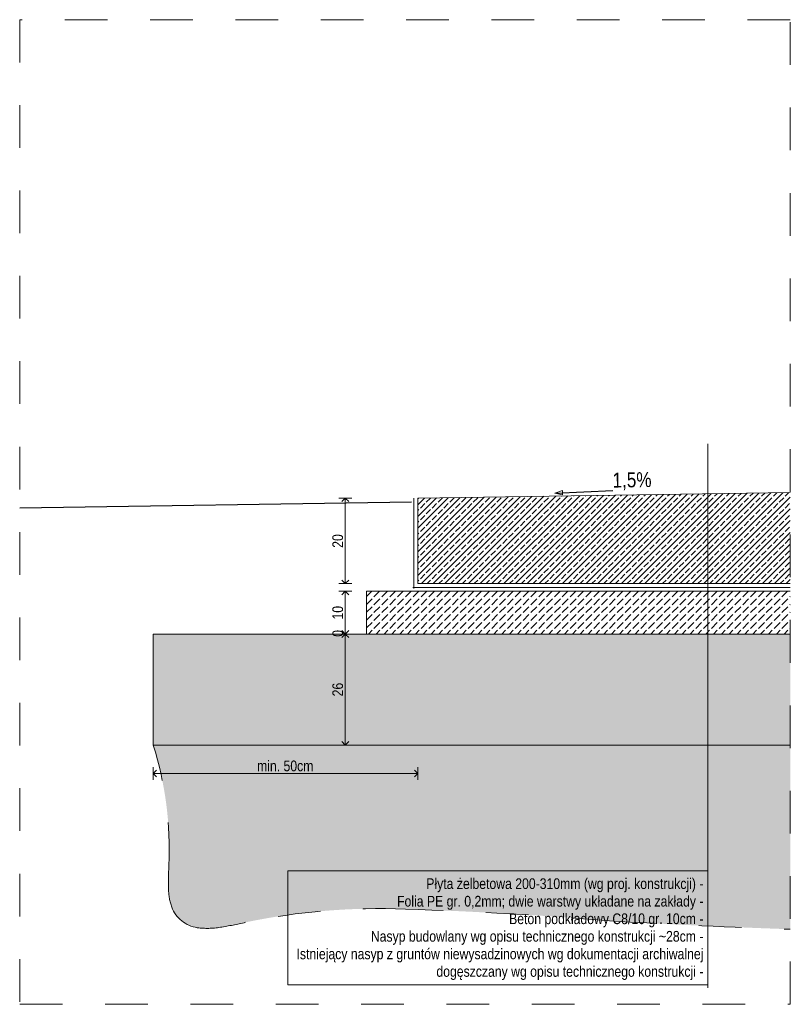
# Model space of a CAD drawing. Header units: metres. Extents: x -27 to 4743, y -5 to 11.
# Tile 5 of 5: x 4741.22 to 4743.02, y -4.55 to -2.25. Entities that reach past the tile are written whole.
import ezdxf

# ---------------------------------------------------------------- set-up
doc = ezdxf.new("R2010")
doc.units = ezdxf.units.M
doc.header["$MEASUREMENT"] = 0
doc.linetypes.add('Przerywana', pattern=[0.36, 0.18, -0.18])
for name, color, linetype, lineweight in [('01', 7, 'Continuous', 13), ('728-L Rysunki 2D1', 7, 'Continuous', 13), ('728-L Rysunki 2D21', 37, 'Continuous', 5), ('728-L Rysunki 2D3', 152, 'Continuous', 30), ('728-L Rysunki 2D85', 1, 'Continuous', 25), ('728-L Rysunki 2D94', 9, 'Continuous', 13)]:
    doc.layers.add(name, color=color, linetype=linetype, lineweight=lineweight)
doc.layers.add('728-L Rysunki 2D', color=7, linetype='Continuous')
doc.styles.add('STYL_AUTOMATYCZNY_2', font='ARIALN.TTF')
doc.linetypes.add('Izolacja przeciwwilgociowa', pattern='A,0,[1,88_A.D.01 Przekrój A1; Detale; przekroje konstrukcyjne1.Shx,S=0.000396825,R=0,X=0,Y=0],-0.05,0', length=0.05)
doc.linetypes.add('Krawędź trawnika', pattern='A,0,[2,88_A.D.01 Przekrój A1; Detale; przekroje konstrukcyjne1.Shx,S=0.017857,R=0,X=0,Y=0.393311],-2.25,0', length=2.25)
doc.dimstyles.new('STYL_AUTOMATYCZNY__6', dxfattribs={"dimtxt": 0.025, "dimasz": 0.0152, "dimexe": 0.18, "dimexo": 0.0625, "dimgap": 0, "dimtad": 1, "dimtih": 1, "dimtoh": 1, "dimdec": 0, "dimlfac": 100, "dimzin": 0, "dimdsep": 46, "dimtxsty": 'STYL_AUTOMATYCZNY_2', "dimblk": 'ARROWHEAD_8', "dimblk1": 'ARROWHEAD_8', "dimblk2": 'ARROWHEAD_8', "dimcen": 0.09, "dimse1": 1, "dimse2": 1, "dimclrd": 7, "dimclre": 7, "dimclrt": 1, "dimadec": 1, "dimazin": 0, "dimtfac": 1, "dimtdec": 4, "dimtmove": 0, "dimatfit": 3, "dimfxl": 1, "dimtolj": 1, "dimtzin": 0, "dimarcsym": 0})
doc.dimstyles.new('STYL_AUTOMATYCZNY__7', dxfattribs={"dimtxt": 0.025, "dimasz": 0.0152, "dimexe": 0.18, "dimexo": 0.0625, "dimgap": 0, "dimtad": 1, "dimdec": 0, "dimlfac": 100, "dimzin": 0, "dimdsep": 46, "dimtxsty": 'STYL_AUTOMATYCZNY_2', "dimblk": 'ARROWHEAD_8', "dimblk1": 'ARROWHEAD_8', "dimblk2": 'ARROWHEAD_8', "dimcen": 0.09, "dimse1": 1, "dimse2": 1, "dimclrd": 7, "dimclre": 7, "dimclrt": 1, "dimadec": 1, "dimazin": 0, "dimtfac": 1, "dimtdec": 4, "dimtmove": 0, "dimatfit": 3, "dimfxl": 1, "dimtolj": 1, "dimtzin": 0, "dimarcsym": 0})
doc.dimstyles.new('STYL_AUTOMATYCZNY__9', dxfattribs={"dimtxt": 0.18, "dimasz": 0.01824, "dimexe": 0.18, "dimexo": 0.0625, "dimgap": 0, "dimtad": 0, "dimtih": 1, "dimtoh": 1, "dimdec": 4, "dimzin": 0, "dimdsep": 46, "dimcen": 0.09, "dimadec": 0, "dimazin": 0, "dimtfac": 1, "dimtdec": 4, "dimtmove": 0, "dimatfit": 3, "dimldrblk": 'ARROWHEAD_4', "dimfxl": 1, "dimtolj": 1, "dimtzin": 0, "dimarcsym": 0})

# ---------------------------------------------------------------- blocks, each defined once
blk = doc.blocks.new('*D33', base_point=(4742.1212, -3.5058))
at = {"layer": '728-L Rysunki 2D1', "color": 7, "linetype": 'Continuous', "lineweight": 13}
for p, q in [((4741.9963, -3.3686), (4741.9663, -3.3686)), ((4741.9813, -3.3686), (4741.9733, -3.3766)), ((4741.9813, -3.5686), (4741.9813, -3.3686)), ((4741.9813, -3.3686), (4741.9893, -3.3766)), ((4741.9963, -3.5686), (4741.9663, -3.5686)), ((4741.9813, -3.5686), (4741.9733, -3.5606)), ((4741.9813, -3.5686), (4741.9893, -3.5606))]:
    blk.add_line(p, q, dxfattribs=at)
at = {"layer": '728-L Rysunki 2D85', "color": 1, "lineweight": 25, "insert": (4741.9763, -3.4847), "char_height": 0.025, "attachment_point": 7, "rotation": 90, "style": 'STYL_AUTOMATYCZNY_2'}
blk.add_mtext('\\A1;{\\pql;\\fArial Narrow|b0|i0|c238|p0;\\W1.000000;20}', dxfattribs=at)
blk = doc.blocks.new('ARROWHEAD_8')
at = {"color": 0, "linetype": 'Continuous', "lineweight": 0}
blk.add_line((0, 0), (-1, 0), dxfattribs=at)
at = {"color": 0, "linetype": 'Continuous', "lineweight": 0, "flags": 128}
blk.add_lwpolyline([(-0.525, 0.525), (0, 0), (-0.525, -0.525)], dxfattribs=at)
blk = doc.blocks.new('*D34', base_point=(4742.1212, -3.5058))
at = {"layer": '728-L Rysunki 2D1', "color": 7, "linetype": 'Continuous', "lineweight": 13}
for p, q in [((4741.9963, -3.6866), (4741.9663, -3.6866)), ((4741.9813, -3.6866), (4741.9733, -3.6946)), ((4741.9813, -3.9466), (4741.9813, -3.6866)), ((4741.9813, -3.6866), (4741.9893, -3.6946)), ((4741.9813, -3.9466), (4741.9733, -3.9386)), ((4741.9813, -3.9466), (4741.9893, -3.9386)), ((4741.9963, -3.9466), (4741.9663, -3.9466))]:
    blk.add_line(p, q, dxfattribs=at)
at = {"layer": '728-L Rysunki 2D85', "color": 1, "lineweight": 25, "insert": (4741.9763, -3.8327), "char_height": 0.025, "attachment_point": 7, "rotation": 90, "style": 'STYL_AUTOMATYCZNY_2'}
blk.add_mtext('\\A1;{\\pql;\\fArial Narrow|b0|i0|c238|p0;\\W1.000000;26}', dxfattribs=at)
blk = doc.blocks.new('*D36', base_point=(4742.1212, -3.5058))
at = {"layer": '728-L Rysunki 2D1', "color": 7, "linetype": 'Continuous', "lineweight": 13}
for p, q in [((4741.9963, -3.5866), (4741.9663, -3.5866)), ((4741.9813, -3.5866), (4741.9733, -3.5946)), ((4741.9813, -3.6866), (4741.9813, -3.5866)), ((4741.9813, -3.5866), (4741.9893, -3.5946)), ((4741.9963, -3.6866), (4741.9663, -3.6866)), ((4741.9813, -3.6866), (4741.9733, -3.6786)), ((4741.9813, -3.6866), (4741.9733, -3.6946)), ((4741.9813, -3.6866), (4741.9893, -3.6786)), ((4741.9813, -3.9466), (4741.9813, -3.6866)), ((4741.9813, -3.6866), (4741.9893, -3.6946))]:
    blk.add_line(p, q, dxfattribs=at)
at = {"layer": '728-L Rysunki 2D85', "color": 1, "lineweight": 25, "insert": (4741.9763, -3.6527), "char_height": 0.025, "attachment_point": 7, "rotation": 90, "style": 'STYL_AUTOMATYCZNY_2'}
blk.add_mtext('\\A1;{\\pql;\\fArial Narrow|b0|i0|c238|p0;\\W1.000000;10}', dxfattribs=at)
blk = doc.blocks.new('*D37', base_point=(4742.1212, -3.5058))
at = {"layer": '728-L Rysunki 2D1', "color": 7, "linetype": 'Continuous', "lineweight": 13}
for p, q in [((4741.5312, -4.0283), (4741.5312, -3.9983)), ((4741.5312, -4.0133), (4741.5392, -4.0053)), ((4742.1512, -4.0133), (4742.1432, -4.0053)), ((4742.1512, -4.0283), (4742.1512, -3.9983)), ((4741.5312, -4.0133), (4742.1512, -4.0133)), ((4741.5312, -4.0133), (4741.5392, -4.0213)), ((4742.1512, -4.0133), (4742.1432, -4.0213))]:
    blk.add_line(p, q, dxfattribs=at)
at = {"layer": '728-L Rysunki 2D85', "color": 1, "lineweight": 25, "insert": (4741.7745, -4.0083), "char_height": 0.025, "attachment_point": 7, "style": 'STYL_AUTOMATYCZNY_2'}
blk.add_mtext('\\A1;{\\pql;\\fArial Narrow|b0|i0|c238|p0;\\W1.000000;min. 50cm}', dxfattribs=at)
blk = doc.blocks.new('ARROWHEAD_4')
at = {"color": 0, "linetype": 'Continuous', "lineweight": 0}
blk.add_line((0, 0), (-1, 0), dxfattribs=at)
at = {"color": 0, "linetype": 'Continuous', "lineweight": 0, "flags": 128}
blk.add_lwpolyline([(-1, 0.2679), (0, 0), (-1, -0.2679)], close=True, dxfattribs=at)

msp = doc.modelspace()

# ---------------------------------------------------------------- hatches: boundary and pattern name
at = {"layer": '728-L Rysunki 2D21', "linetype": 'Continuous', "lineweight": 5}
h = msp.add_hatch(dxfattribs=at)
h.set_pattern_fill('Beton_zbrojony_0004', color=37, style=0, pattern_type=2)
h.set_pattern_definition([(45, (4749.65125, -3.412368), (-0.01378858, 0.01378858), []), (45, (4749.644355, -3.405474), (-0.01378858, 0.01378858), [0.014625, -0.004875])])
h.paths.add_polyline_path([(4742.1512, -3.5686), (4743.024, -3.5686), (4743.024, -3.3555), (4742.1512, -3.3686)])
h = msp.add_hatch(dxfattribs=at)
h.set_pattern_fill('Beton_0004', color=37, style=0, pattern_type=2)
h.set_pattern_definition([(45, (4742.213977, -3.636645), (-0.0183848, 0.0183848), [0.0195, -0.0065]), (45, (4742.213977, -3.61826), (-0.0183848, 0.0183848), [0.0195, -0.0065])])
h.paths.add_polyline_path([(4742.0312, -3.5866), (4742.0312, -3.6866), (4743.024, -3.6866), (4743.024, -3.5866)])
h = msp.add_hatch(dxfattribs=at)
h.set_pattern_fill('Kamień_łamany___duża_ska_D7', color=37, style=0, pattern_type=2)
h.set_pattern_definition([(45, (4741.713977, -3.736645), (-0.0233345, 0.0233345), []), (90, (4741.690643, -3.71331), (-0.01485, 0), [0, -0.0099, 0, -0.01485]), (155, (4741.713977, -3.689976), (0.00627588, 0.01345867), [0, -0.00726, 0, -0.01254])])
h.paths.add_polyline_path([(4741.5312, -3.6866), (4741.5312, -3.9466), (4743.024, -3.9466), (4743.024, -3.6866)])
h = msp.add_hatch(dxfattribs=at)
h.set_pattern_fill('Piasek_0004', color=37, style=0, pattern_type=2)
h.set_pattern_definition([(45, (4741.713977, -3.961565), (-0.01113693, 0.01113693), [0, -0.0105, 0, -0.01575]), (110, (4741.748977, -3.961565), (0.01480016, 0.00538682), [0, -0.0077, 0, -0.0133])])
h.paths.add_polyline_path([(4743.024, -3.9466), (4741.5312, -3.9466, -0.087638), (4741.568, -4.2283, 0.017502), (4741.5672, -4.2846, 0.079922), (4741.5746, -4.3262, 0.269176), (4741.6345, -4.3745, 0.075282), (4741.6886, -4.3734, 0.019971), (4741.7477, -4.3618, -0.061059), (4742.1227, -4.3309, -0.012624), (4742.6102, -4.359, 0.00596), (4743.024, -4.378)])

# ---------------------------------------------------------------- linework, layer by layer
at = {"layer": '01', "color": 7, "linetype": 'Przerywana', "lineweight": 13, "ltscale": 0.133333}
msp.add_lwpolyline([(4741.2184, -4.5538), (4743.024, -4.5538), (4743.024, -2.2479), (4741.2184, -2.2479)], close=True, dxfattribs=at)
at = {"layer": '728-L Rysunki 2D1', "color": 7, "linetype": 'Continuous', "lineweight": 13}
for points in [[(4743.024, -3.3555), (4742.1512, -3.3686), (4742.1512, -3.5686), (4743.024, -3.5686)], [(4743.024, -3.6866), (4742.0312, -3.6866), (4742.0312, -3.5866), (4743.024, -3.5866)], [(4743.024, -3.9466), (4741.5312, -3.9466), (4741.5312, -3.6866), (4743.024, -3.6866)]]:
    msp.add_lwpolyline(points, dxfattribs=at)
at = {"layer": '728-L Rysunki 2D1', "color": 7, "linetype": 'Przerywana', "lineweight": 13, "ltscale": 0.133333}
msp.add_lwpolyline([(4743.024, -4.378, -0.00596), (4742.6102, -4.359, 0.012624), (4742.1227, -4.3309, 0.061059), (4741.7477, -4.3618, -0.019971), (4741.6886, -4.3734, -0.075282), (4741.6345, -4.3745, -0.269176), (4741.5746, -4.3262, -0.079922), (4741.5672, -4.2846, -0.017502), (4741.568, -4.2283, 0.087638), (4741.5312, -3.9466), (4743.024, -3.9466)], format="xyb", dxfattribs=at)
at = {"layer": '728-L Rysunki 2D21', "color": 37, "linetype": 'Continuous', "lineweight": 5}
msp.add_line((4742.8304, -4.5153), (4742.8304, -3.2411), dxfattribs=at)
at = {"layer": '728-L Rysunki 2D21', "color": 37, "linetype": 'Izolacja przeciwwilgociowa', "lineweight": 5}
for p, q in [((4742.1422, -3.3686), (4742.1422, -3.5801)), ((4742.1397, -3.5776), (4743.024, -3.5776))]:
    msp.add_line(p, q, dxfattribs=at)
at = {"layer": '728-L Rysunki 2D3', "color": 152, "linetype": 'Krawędź trawnika', "lineweight": 30, "ltscale": 0.133333}
msp.add_line((4742.1367, -3.3779), (4741.2184, -3.3921), dxfattribs=at)
at = {"layer": '728-L Rysunki 2D94', "color": 9, "linetype": 'Continuous', "lineweight": 13, "flags": 128}
msp.add_lwpolyline([(4741.8468, -4.2414), (4742.8304, -4.2414), (4742.8304, -4.5084), (4741.8468, -4.5084)], close=True, dxfattribs=at)

# ---------------------------------------------------------------- texts
at = {"layer": '728-L Rysunki 2D1', "color": 7, "linetype": 'Continuous', "lineweight": 13, "insert": (4742.6078, -3.3502), "char_height": 0.035, "attachment_point": 7, "rotation": 0.8594, "style": 'STYL_AUTOMATYCZNY_2'}
msp.add_mtext('\\A1;{\\pql;\\fArial Narrow|b0|i0|c238|p0;\\W1.000000;1,5%}', dxfattribs=at)
at = {"layer": '728-L Rysunki 2D1', "color": 7, "linetype": 'Continuous', "lineweight": 13, "insert": (4742.8204, -4.2588), "char_height": 0.025, "attachment_point": 3, "line_spacing_factor": 0.98629, "style": 'STYL_AUTOMATYCZNY_2'}
msp.add_mtext('\\A1;{\\pqr;\\fArial Narrow|b0|i0|c238|p0;\\W1.000000;Płyta żelbetowa 200-310mm (wg proj. konstrukcji)\\fArial Narrow|b0|i0|c238|p0;\\W1.000000; -\\P\\pqr;\\fArial Narrow|b0|i0|c238|p0;\\W1.000000;Folia PE gr. 0,2mm; dwie warstwy układane na zakłady\\fArial Narrow|b0|i0|c238|p0;\\W1.000000; -\\P\\pqr;\\fArial Narrow|b0|i0|c238|p0;\\W1.000000;Beton podkładowy C8/10 gr. 10cm\\fArial Narrow|b0|i0|c238|p0;\\W1.000000; -\\P\\pqr;\\fArial Narrow|b0|i0|c238|p0;\\W1.000000;Nasyp budowlany wg opisu technicznego konstrukcji ~28cm\\fArial Narrow|b0|i0|c238|p0;\\W1.000000; -\\P\\pqr;\\fArial Narrow|b0|i0|c238|p0;\\W1.000000;Istniejący nasyp z gruntów niewysadzinowych wg dokumentacji archiwalnej\\P\\pqr;\\fArial Narrow|b0|i0|c238|p0;\\W1.000000;^Idogęszczany wg opisu technicznego konstrukcji\\fArial Narrow|b0|i0|c238|p0;\\W1.000000; -}', dxfattribs=at)

# ---------------------------------------------------------------- dimensions: what is measured, and where the dimension line sits
at = {"layer": '728-L Rysunki 2D', "color": 7, "linetype": 'Continuous', "lineweight": 13}
for base, p1, p2, picture, middle in [((4741.9813, -3.3686), (4742.1512, -3.5686), (4742.1512, -3.3686), '*D33', (4741.9638, -3.4657)), ((4741.9813, -3.5866), (4742.0312, -3.6866), (4742.0312, -3.5866), '*D36', (4741.9638, -3.6337)), ((4741.9813, -3.6866), (4741.5312, -3.9466), (4741.5312, -3.6866), '*D34', (4741.9638, -3.8137))]:
    dim = msp.add_linear_dim(base=base, p1=p1, p2=p2, angle=90, dimstyle='STYL_AUTOMATYCZNY__7', dxfattribs=at)
    dim.commit()
    dim.dimension.update_dxf_attribs({"geometry": picture, "text_midpoint": middle, "dimtype": 160, "text_rotation": 90})
dim = msp.add_linear_dim(base=(4742.1512, -4.0133), p1=(4741.5312, -3.9466), p2=(4742.1512, -3.5686), text='min. 50cm', dimstyle='STYL_AUTOMATYCZNY__6', dxfattribs=at)
dim.commit()
dim.dimension.update_dxf_attribs({"geometry": '*D37', "text_midpoint": (4741.855, -3.9958), "dimtype": 160})
msp.add_linear_dim(base=(4741.98125, -3.68665), p1=(4741.53125, -3.68664), p2=(4742.03125, -3.68665), angle=90, location=(4741.96375, -3.68518), text_rotation=90, dimstyle='STYL_AUTOMATYCZNY__7', dxfattribs=at).render()

# ---------------------------------------------------------------- leaders
at = {"layer": '728-L Rysunki 2D21', "color": 37, "linetype": 'Continuous', "lineweight": 5, "annotation_type": 0, "has_hookline": 1, "hookline_direction": 0, "text_width": 0.0845, "horizontal_direction": (0.999888, 0.014998, 0)}
msp.add_leader([(4742.472, -3.3566), (4742.6078, -3.3502)], dimstyle='STYL_AUTOMATYCZNY__9', dxfattribs=at)

doc.saveas('drawing.dxf')
